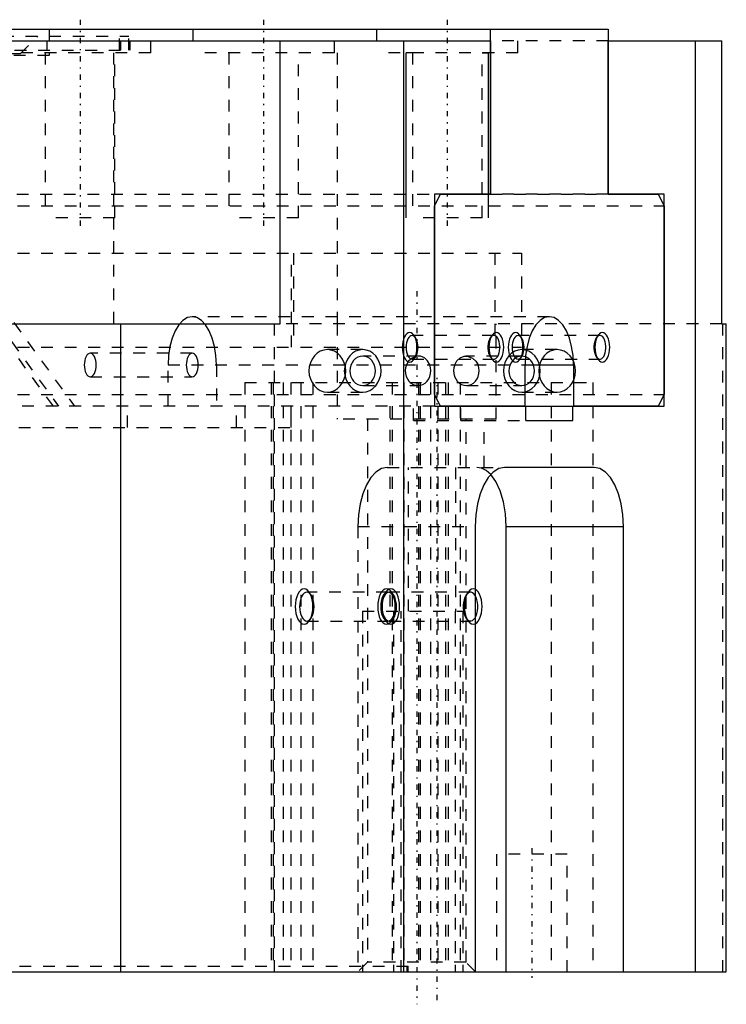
# Model space of a CAD drawing. Extents: x -90 to 90, y -3 to 81.
# Tile 2 of 2: x 30 to 90, y -3 to 81. Entities that reach past the tile are written whole.
import ezdxf

# ---------------------------------------------------------------- set-up
doc = ezdxf.new("R2010")
doc.units = 0
doc.linetypes.add('CENTER', pattern=[1.5, 0.45, -0.5, 0.05, -0.5])
doc.linetypes.add('DASHED', pattern=[2, 1, -1])
for name, color, linetype in [('AM_0', 7, 'CONTINUOUS'), ('AM_2', 5, 'CONTINUOUS'), ('AM_3', 6, 'DASHED'), ('AM_5', 3, 'CONTINUOUS'), ('AM_7', 4, 'CENTER')]:
    doc.layers.add(name, color=color, linetype=linetype)

msp = doc.modelspace()

# ---------------------------------------------------------------- linework, layer by layer
at = {"layer": 'AM_0'}
for p, q in [((22.02, 80), (79.478, 80)), ((69.478, 66), (69.478, 80)), ((79.478, 80), (79.478, 66)), ((-69.478, 79), (69.478, 79)), ((51.628, 55), (51.628, 79)), ((62.086, 79), (62.086, 0)), ((69.478, 79), (69.478, 66)), ((79.478, 79), (89.128, 79)), ((79.478, 66), (79.478, 79)), ((86.87, 79), (86.87, 0)), ((89.128, 55), (89.128, 79)), ((64.728, 65), (65.228, 66)), ((64.728, 66), (64.728, 48)), ((69.478, 66), (64.728, 66)), ((65.228, 66), (69.478, 66)), ((79.478, 66), (83.728, 66)), ((84.228, 66), (79.478, 66)), ((83.728, 66), (84.228, 65)), ((84.228, 48), (84.228, 66)), ((64.728, 49), (64.728, 65)), ((84.228, 65), (84.228, 49)), ((-51.628, 55), (51.628, 55)), ((38.069, 55), (38.069, 0)), ((89.128, 55), (89.5, 55)), ((89.5, 0), (89.5, 55)), ((72.428, 48), (72.428, 51.5)), ((76.528, 51.5), (76.528, 48)), ((65.228, 48), (64.728, 49)), ((84.228, 49), (83.728, 48)), ((64.728, 48), (84.228, 48)), ((72.428, 48), (65.228, 48)), ((72.478, 46.8), (72.478, 48)), ((76.478, 46.8), (76.478, 48)), ((83.728, 48), (76.528, 48)), ((72.478, 46.8), (76.478, 46.8)), ((78.278, 42.8), (70.678, 42.8)), ((68.178, 37.8), (68.178, 0)), ((70.819, 0), (70.819, 37.8)), ((80.778, 0), (80.778, 37.8)), ((-89.5, 0), (89.5, 0))]:
    msp.add_line(p, q, dxfattribs=at)
for points in [[(76.528, 51.5), (76.489, 52.3), (76.372, 53.069), (76.183, 53.778), (75.928, 54.399), (75.617, 54.909), (75.263, 55.288), (74.878, 55.521), (74.478, 55.6), (74.078, 55.521), (73.694, 55.288), (73.339, 54.909), (73.029, 54.399), (72.774, 53.778), (72.584, 53.069), (72.468, 52.3), (72.428, 51.5)], [(69.547, 52.095), (69.638, 52.027), (69.733, 51.996), (69.83, 52.001), (69.925, 52.044), (70.013, 52.122), (70.093, 52.232), (70.16, 52.371), (70.213, 52.534), (70.25, 52.713), (70.268, 52.903), (70.268, 53.097), (70.25, 53.287), (70.213, 53.466), (70.16, 53.629), (70.093, 53.768), (70.013, 53.878), (69.925, 53.956), (69.83, 53.999), (69.733, 54.004), (69.638, 53.973), (69.547, 53.905)], [(78.547, 52.095), (78.638, 52.027), (78.733, 51.996), (78.83, 52.001), (78.925, 52.044), (79.013, 52.122), (79.093, 52.232), (79.16, 52.371), (79.213, 52.534), (79.25, 52.713), (79.268, 52.903), (79.268, 53.097), (79.25, 53.287), (79.213, 53.466), (79.16, 53.629), (79.093, 53.768), (79.013, 53.878), (78.925, 53.956), (78.83, 53.999), (78.733, 54.004), (78.638, 53.973), (78.547, 53.905)], [(70.678, 42.8), (70.19, 42.704), (69.721, 42.419), (69.289, 41.957), (68.91, 41.336), (68.6, 40.578), (68.368, 39.713), (68.226, 38.775), (68.178, 37.8)], [(80.778, 37.8), (80.73, 38.775), (80.588, 39.713), (80.357, 40.578), (80.046, 41.336), (79.667, 41.957), (79.235, 42.419), (78.766, 42.704), (78.278, 42.8)], [(70.819, 37.8), (70.761, 38.871), (70.589, 39.892), (70.313, 40.817), (69.943, 41.601), (69.499, 42.208)], [(68.178, 29.534), (68.316, 29.623), (68.443, 29.763), (68.555, 29.95), (68.646, 30.176), (68.713, 30.433), (68.755, 30.711), (68.769, 31), (68.755, 31.289), (68.713, 31.567), (68.646, 31.824), (68.555, 32.05), (68.443, 32.237), (68.316, 32.377), (68.178, 32.466)], [(68.178, 30.055), (68.262, 30.226), (68.328, 30.425), (68.373, 30.646), (68.396, 30.881), (68.396, 31.119), (68.373, 31.354), (68.328, 31.575), (68.262, 31.774), (68.178, 31.945)]]:
    msp.add_lwpolyline(points, dxfattribs=at)
for points in [[(69.978, 54.25), (69.856, 54.226), (69.739, 54.155), (69.631, 54.039), (69.536, 53.884), (69.459, 53.694), (69.401, 53.478), (69.365, 53.244), (69.353, 53), (69.365, 52.756), (69.401, 52.522), (69.459, 52.306), (69.536, 52.116), (69.631, 51.961), (69.739, 51.845), (69.856, 51.774), (69.978, 51.75), (70.1, 51.774), (70.217, 51.845), (70.325, 51.961), (70.42, 52.116), (70.498, 52.306), (70.556, 52.522), (70.591, 52.756), (70.603, 53), (70.591, 53.244), (70.556, 53.478), (70.498, 53.694), (70.42, 53.884), (70.325, 54.039), (70.217, 54.155), (70.1, 54.226)], [(78.978, 54.25), (78.856, 54.226), (78.739, 54.155), (78.631, 54.039), (78.536, 53.884), (78.459, 53.694), (78.401, 53.478), (78.365, 53.244), (78.353, 53), (78.365, 52.756), (78.401, 52.522), (78.459, 52.306), (78.536, 52.116), (78.631, 51.961), (78.739, 51.845), (78.856, 51.774), (78.978, 51.75), (79.1, 51.774), (79.217, 51.845), (79.325, 51.961), (79.42, 52.116), (79.498, 52.306), (79.556, 52.522), (79.591, 52.756), (79.603, 53), (79.591, 53.244), (79.556, 53.478), (79.498, 53.694), (79.42, 53.884), (79.325, 54.039), (79.217, 54.155), (79.1, 54.226)]]:
    msp.add_lwpolyline(points, close=True, dxfattribs=at)
at = {"layer": 'AM_2'}
for p, q in [((72.428, 51.5), (76.528, 51.5)), ((70.819, 37.8), (80.778, 37.8))]:
    msp.add_line(p, q, dxfattribs=at)
at = {"layer": 'AM_3'}
for p, q in [((22.02, 79.4), (38.793, 79.4)), ((29.573, 77.9), (31.073, 79.4)), ((32.02, 80), (32.02, 77.75)), ((37.99, 78.2), (37.99, 79.4)), ((38.793, 78.2), (38.793, 79.4)), ((40.641, 78), (40.641, 80)), ((44.229, 80), (44.229, 78)), ((56.229, 78), (56.229, 80)), ((59.818, 80), (59.818, 78)), ((71.818, 78), (71.818, 80)), ((31.847, 78.2), (31.847, 79)), ((37.5, 55), (37.5, 79)), ((38.105, 78.2), (38.105, 79)), ((38.909, 78.2), (38.909, 79)), ((56.5, 55), (56.5, 79)), ((79.478, 79), (69.478, 79)), ((-38.909, 78.2), (38.909, 78.2)), ((32.02, 77.75), (1.495, 77.75)), ((32.378, 48), (10.759, 77.75)), ((11.192, 77.75), (32.811, 48)), ((12.559, 77.75), (34.178, 48)), ((29.573, 77.9), (25.853, 77.9)), ((40.641, 78), (28.641, 78)), ((31.683, 78), (31.683, 64)), ((37.6, 64), (37.6, 78)), ((56.229, 78), (44.229, 78)), ((47.271, 78), (47.271, 64)), ((53.188, 64), (53.188, 78)), ((71.818, 78), (59.818, 78)), ((62.859, 78), (62.859, 64)), ((68.776, 64), (68.776, 78)), ((-64.728, 66), (64.728, 66)), ((69.478, 66), (79.478, 66)), ((79.478, 66), (69.478, 66)), ((1.345, 65), (84.228, 65)), ((37.6, 64), (31.683, 64)), ((53.188, 64), (47.271, 64)), ((68.776, 64), (62.859, 64)), ((1.345, 61), (72.104, 61)), ((52.604, 53), (52.604, 61)), ((52.754, 61), (52.754, 53)), ((69.849, 61), (69.849, 53)), ((72.104, 61), (72.104, 53)), ((74.478, 55.6), (44.167, 55.6)), ((51.114, 55), (51.114, 0)), ((89.128, 55), (51.628, 55)), ((56.47, 55), (56.47, 46.9)), ((69.97, 46.9), (69.97, 55)), ((89.183, 55), (89.183, 0)), ((69.767, 54.007), (62.828, 54.007)), ((63.118, 53.822), (62.978, 54.021)), ((69.617, 54.021), (69.477, 53.822)), ((78.767, 54.007), (71.828, 54.007)), ((72.118, 53.822), (71.978, 54.021)), ((78.617, 54.021), (78.477, 53.822)), ((1.345, 53), (72.104, 53)), ((58.635, 52.8), (55.635, 52.8)), ((75.135, 52.8), (72.135, 52.8)), ((44.167, 52.507), (35.507, 52.507)), ((63.368, 52.25), (58.635, 52.25)), ((62.828, 51.993), (69.767, 51.993)), ((62.978, 51.979), (63.118, 52.178)), ((72.135, 52.25), (67.402, 52.25)), ((69.477, 52.178), (69.617, 51.979)), ((71.828, 51.993), (78.767, 51.993)), ((71.978, 51.979), (72.118, 52.178)), ((78.477, 52.178), (78.617, 51.979)), ((42.117, 48), (42.117, 51.5)), ((42.117, 51.5), (72.428, 51.5)), ((46.217, 51.5), (46.217, 48)), ((35.507, 50.493), (44.167, 50.493)), ((48.628, 50), (48.628, 0)), ((48.628, 50), (78.161, 50)), ((50.877, 50), (50.877, 0)), ((51.024, 50), (51.024, 0)), ((51.89, 50), (51.89, 0)), ((52.524, 50), (52.524, 0)), ((53.39, 50), (53.39, 0)), ((54.402, 50), (54.402, 0)), ((58.635, 49.75), (63.335, 49.75)), ((61.128, 50), (61.128, 0)), ((62.136, 50), (62.136, 0)), ((63.377, 50), (63.377, 0)), ((63.524, 50), (63.524, 0)), ((64.39, 50), (64.39, 0)), ((65.024, 50), (65.024, 0)), ((65.661, 50), (65.661, 0)), ((65.89, 50), (65.89, 0)), ((66.902, 50), (66.902, 0)), ((67.435, 49.75), (72.135, 49.75)), ((74.636, 50), (74.636, 0)), ((78.161, 50), (78.161, 0)), ((1.345, 49), (84.228, 49)), ((55.635, 49.2), (58.635, 49.2)), ((72.135, 49.2), (75.135, 49.2)), ((64.728, 48), (-64.728, 48)), ((38.676, 46.2), (38.676, 48)), ((47.926, 46.2), (47.926, 48)), ((52.551, 46.2), (52.551, 48)), ((60.952, 48), (60.952, 30.6)), ((62.952, 46.8), (62.952, 48)), ((66.952, 46.8), (66.952, 48)), ((69.97, 46.9), (56.47, 46.9)), ((59.032, 46.9), (59.032, 0.812)), ((62.952, 46.8), (72.478, 46.8)), ((67.408, 0.812), (67.408, 46.9)), ((68.952, 42.8), (68.952, 46.8)), ((-52.551, 46.2), (52.551, 46.2)), ((60.719, 42.8), (70.678, 42.8)), ((62.535, 30.6), (62.535, 42.8)), ((66.503, 42.8), (66.503, 30.6)), ((58.219, 37.8), (58.219, 0)), ((58.219, 37.8), (68.178, 37.8)), ((60.785, 32.229), (53.892, 32.229)), ((54.247, 32.004), (54.091, 32.225)), ((60.586, 32.225), (60.43, 32.004)), ((67.785, 32.229), (60.892, 32.229)), ((61.247, 32.004), (61.091, 32.225)), ((67.586, 32.225), (67.43, 32.004)), ((58.619, 30.6), (58.619, 0)), ((58.619, 30.6), (67.144, 30.6)), ((61.244, 30.6), (61.244, 0)), ((61.894, 0), (61.894, 30.6)), ((66.494, 30.6), (66.494, 0)), ((67.144, 30.6), (67.144, 0)), ((53.892, 29.77), (60.785, 29.77)), ((54.091, 29.775), (54.247, 29.996)), ((60.43, 29.996), (60.586, 29.775)), ((60.892, 29.77), (67.785, 29.77)), ((61.091, 29.775), (61.247, 29.996)), ((67.43, 29.996), (67.586, 29.775)), ((70, 10), (70, 0)), ((76, 10), (70, 10)), ((76, 0), (76, 10)), ((-62.5, 0.5), (62.5, 0.5)), ((59.032, 0.812), (58.22, 0)), ((67.408, 0.812), (59.032, 0.812)), ((62.4, 0), (62.4, 0.5)), ((62.5, 0), (62.5, 0.5)), ((68.22, 0), (67.408, 0.812))]:
    msp.add_line(p, q, dxfattribs=at)
for points in [[(46.217, 51.5), (46.178, 52.3), (46.061, 53.069), (45.872, 53.778), (45.617, 54.399), (45.306, 54.909), (44.952, 55.288), (44.567, 55.521), (44.167, 55.6), (43.767, 55.521), (43.383, 55.288), (43.028, 54.909), (42.718, 54.399), (42.463, 53.778), (42.273, 53.069), (42.157, 52.3), (42.117, 51.5)], [(69.547, 53.905), (69.46, 53.797), (69.386, 53.657), (69.328, 53.49), (69.287, 53.302), (69.267, 53.102), (69.267, 52.898), (69.287, 52.698), (69.328, 52.51), (69.386, 52.343), (69.46, 52.203), (69.547, 52.095)], [(78.547, 53.905), (78.46, 53.797), (78.386, 53.657), (78.328, 53.49), (78.287, 53.302), (78.267, 53.102), (78.267, 52.898), (78.287, 52.698), (78.328, 52.51), (78.386, 52.343), (78.46, 52.203), (78.547, 52.095)], [(62.343, 51.5), (62.277, 51.265), (62.253, 51.019), (62.27, 50.772), (62.33, 50.535), (62.429, 50.315), (62.564, 50.123), (62.728, 49.965), (62.917, 49.847), (63.122, 49.774), (63.335, 49.75), (63.548, 49.774), (63.753, 49.847), (63.941, 49.965), (64.106, 50.123), (64.241, 50.315), (64.34, 50.535), (64.399, 50.772), (64.417, 51.019), (64.393, 51.265), (64.327, 51.5)], [(66.443, 51.5), (66.377, 51.265), (66.353, 51.019), (66.37, 50.772), (66.43, 50.535), (66.529, 50.315), (66.664, 50.123), (66.828, 49.965), (67.017, 49.847), (67.222, 49.774), (67.435, 49.75), (67.648, 49.774), (67.853, 49.847), (68.041, 49.965), (68.206, 50.123), (68.341, 50.315), (68.44, 50.535), (68.499, 50.772), (68.517, 51.019), (68.493, 51.265), (68.427, 51.5)], [(60.719, 42.8), (60.231, 42.704), (59.762, 42.419), (59.33, 41.957), (58.951, 41.336), (58.64, 40.578), (58.409, 39.713), (58.267, 38.775), (58.219, 37.8)], [(69.499, 42.208), (69.123, 42.534), (68.727, 42.733), (68.319, 42.8)], [(68.178, 31.945), (68.078, 32.08), (67.967, 32.174), (67.848, 32.223), (67.727, 32.224), (67.609, 32.178), (67.497, 32.086), (67.396, 31.953), (67.31, 31.782), (67.243, 31.581), (67.197, 31.358), (67.173, 31.121), (67.173, 30.879), (67.197, 30.642), (67.243, 30.419), (67.31, 30.218), (67.396, 30.047), (67.497, 29.914), (67.609, 29.822), (67.727, 29.776), (67.848, 29.777), (67.967, 29.826), (68.078, 29.92), (68.178, 30.055)], [(68.178, 32.466), (68.031, 32.5), (67.883, 32.475), (67.74, 32.392), (67.608, 32.255), (67.493, 32.069), (67.398, 31.841), (67.327, 31.579), (67.284, 31.296), (67.269, 31), (67.284, 30.704), (67.327, 30.421), (67.398, 30.159), (67.493, 29.931), (67.608, 29.745), (67.74, 29.608), (67.883, 29.525), (68.031, 29.5), (68.178, 29.534)]]:
    msp.add_lwpolyline(points, dxfattribs=at)
for points in [[(62.617, 54.25), (62.495, 54.226), (62.378, 54.155), (62.27, 54.039), (62.175, 53.884), (62.097, 53.694), (62.04, 53.478), (62.004, 53.244), (61.992, 53), (62.004, 52.756), (62.04, 52.522), (62.097, 52.306), (62.175, 52.116), (62.27, 51.961), (62.378, 51.845), (62.495, 51.774), (62.617, 51.75), (62.739, 51.774), (62.856, 51.845), (62.964, 51.961), (63.059, 52.116), (63.137, 52.306), (63.194, 52.522), (63.23, 52.756), (63.242, 53), (63.23, 53.244), (63.194, 53.478), (63.137, 53.694), (63.059, 53.884), (62.964, 54.039), (62.856, 54.155), (62.739, 54.226)], [(62.828, 54.007), (62.73, 53.987), (62.635, 53.93), (62.548, 53.837), (62.472, 53.712), (62.409, 53.559), (62.363, 53.385), (62.334, 53.196), (62.325, 53), (62.334, 52.804), (62.363, 52.615), (62.409, 52.441), (62.472, 52.288), (62.548, 52.163), (62.635, 52.07), (62.73, 52.013), (62.828, 51.993), (62.926, 52.013), (63.02, 52.07), (63.107, 52.163), (63.184, 52.288), (63.246, 52.441), (63.293, 52.615), (63.321, 52.804), (63.331, 53), (63.321, 53.196), (63.293, 53.385), (63.246, 53.559), (63.184, 53.712), (63.107, 53.837), (63.02, 53.93), (62.926, 53.987)], [(71.617, 54.25), (71.495, 54.226), (71.378, 54.155), (71.27, 54.039), (71.175, 53.884), (71.097, 53.694), (71.04, 53.478), (71.004, 53.244), (70.992, 53), (71.004, 52.756), (71.04, 52.522), (71.097, 52.306), (71.175, 52.116), (71.27, 51.961), (71.378, 51.845), (71.495, 51.774), (71.617, 51.75), (71.739, 51.774), (71.856, 51.845), (71.964, 51.961), (72.059, 52.116), (72.137, 52.306), (72.194, 52.522), (72.23, 52.756), (72.242, 53), (72.23, 53.244), (72.194, 53.478), (72.137, 53.694), (72.059, 53.884), (71.964, 54.039), (71.856, 54.155), (71.739, 54.226)], [(71.828, 54.007), (71.73, 53.987), (71.635, 53.93), (71.548, 53.837), (71.472, 53.712), (71.409, 53.559), (71.363, 53.385), (71.334, 53.196), (71.325, 53), (71.334, 52.804), (71.363, 52.615), (71.409, 52.441), (71.472, 52.288), (71.548, 52.163), (71.635, 52.07), (71.73, 52.013), (71.828, 51.993), (71.926, 52.013), (72.02, 52.07), (72.107, 52.163), (72.184, 52.288), (72.246, 52.441), (72.293, 52.615), (72.321, 52.804), (72.331, 53), (72.321, 53.196), (72.293, 53.385), (72.246, 53.559), (72.184, 53.712), (72.107, 53.837), (72.02, 53.93), (71.926, 53.987)], [(55.635, 52.8), (55.331, 52.765), (55.038, 52.663), (54.769, 52.497), (54.533, 52.273), (54.339, 52), (54.195, 51.689), (54.106, 51.351), (54.076, 51), (54.106, 50.649), (54.195, 50.311), (54.339, 50), (54.533, 49.727), (54.769, 49.503), (55.038, 49.337), (55.331, 49.235), (55.635, 49.2), (55.939, 49.235), (56.231, 49.337), (56.501, 49.503), (56.737, 49.727), (56.931, 50), (57.075, 50.311), (57.164, 50.649), (57.194, 51), (57.164, 51.351), (57.075, 51.689), (56.931, 52), (56.737, 52.273), (56.501, 52.497), (56.231, 52.663), (55.939, 52.765)], [(58.635, 52.8), (58.331, 52.765), (58.038, 52.663), (57.769, 52.497), (57.533, 52.273), (57.339, 52), (57.195, 51.689), (57.106, 51.351), (57.076, 51), (57.106, 50.649), (57.195, 50.311), (57.339, 50), (57.533, 49.727), (57.769, 49.503), (58.038, 49.337), (58.331, 49.235), (58.635, 49.2), (58.939, 49.235), (59.231, 49.337), (59.501, 49.503), (59.737, 49.727), (59.931, 50), (60.075, 50.311), (60.164, 50.649), (60.194, 51), (60.164, 51.351), (60.075, 51.689), (59.931, 52), (59.737, 52.273), (59.501, 52.497), (59.231, 52.663), (58.939, 52.765)], [(72.135, 52.8), (71.831, 52.765), (71.538, 52.663), (71.269, 52.497), (71.033, 52.273), (70.839, 52), (70.695, 51.689), (70.606, 51.351), (70.576, 51), (70.606, 50.649), (70.695, 50.311), (70.839, 50), (71.033, 49.727), (71.269, 49.503), (71.538, 49.337), (71.831, 49.235), (72.135, 49.2), (72.439, 49.235), (72.731, 49.337), (73.001, 49.503), (73.237, 49.727), (73.431, 50), (73.575, 50.311), (73.664, 50.649), (73.694, 51), (73.664, 51.351), (73.575, 51.689), (73.431, 52), (73.237, 52.273), (73.001, 52.497), (72.731, 52.663), (72.439, 52.765)], [(75.135, 52.8), (74.831, 52.765), (74.538, 52.663), (74.269, 52.497), (74.033, 52.273), (73.839, 52), (73.695, 51.689), (73.606, 51.351), (73.576, 51), (73.606, 50.649), (73.695, 50.311), (73.839, 50), (74.033, 49.727), (74.269, 49.503), (74.538, 49.337), (74.831, 49.235), (75.135, 49.2), (75.439, 49.235), (75.731, 49.337), (76.001, 49.503), (76.237, 49.727), (76.431, 50), (76.575, 50.311), (76.664, 50.649), (76.694, 51), (76.664, 51.351), (76.575, 51.689), (76.431, 52), (76.237, 52.273), (76.001, 52.497), (75.731, 52.663), (75.439, 52.765)], [(35.507, 52.507), (35.409, 52.487), (35.314, 52.43), (35.227, 52.337), (35.151, 52.212), (35.089, 52.059), (35.042, 51.885), (35.013, 51.696), (35.004, 51.5), (35.013, 51.304), (35.042, 51.115), (35.089, 50.941), (35.151, 50.788), (35.227, 50.663), (35.314, 50.57), (35.409, 50.513), (35.507, 50.493), (35.605, 50.513), (35.7, 50.57), (35.787, 50.663), (35.863, 50.788), (35.925, 50.941), (35.972, 51.115), (36.001, 51.304), (36.01, 51.5), (36.001, 51.696), (35.972, 51.885), (35.925, 52.059), (35.863, 52.212), (35.787, 52.337), (35.7, 52.43), (35.605, 52.487)], [(44.167, 50.493), (44.265, 50.513), (44.36, 50.57), (44.447, 50.663), (44.523, 50.788), (44.586, 50.941), (44.632, 51.115), (44.661, 51.304), (44.671, 51.5), (44.661, 51.696), (44.632, 51.885), (44.586, 52.059), (44.523, 52.212), (44.447, 52.337), (44.36, 52.43), (44.265, 52.487), (44.167, 52.507), (44.069, 52.487), (43.975, 52.43), (43.888, 52.337), (43.811, 52.212), (43.749, 52.059), (43.702, 51.885), (43.674, 51.696), (43.664, 51.5), (43.674, 51.304), (43.702, 51.115), (43.749, 50.941), (43.811, 50.788), (43.888, 50.663), (43.975, 50.57), (44.069, 50.513)], [(58.635, 52.25), (58.424, 52.226), (58.221, 52.155), (58.033, 52.039), (57.869, 51.884), (57.735, 51.694), (57.635, 51.478), (57.573, 51.244), (57.552, 51), (57.573, 50.756), (57.635, 50.522), (57.735, 50.306), (57.869, 50.116), (58.033, 49.961), (58.221, 49.845), (58.424, 49.774), (58.635, 49.75), (58.846, 49.774), (59.049, 49.845), (59.236, 49.961), (59.4, 50.116), (59.535, 50.306), (59.635, 50.522), (59.697, 50.756), (59.717, 51), (59.697, 51.244), (59.635, 51.478), (59.535, 51.694), (59.4, 51.884), (59.236, 52.039), (59.049, 52.155), (58.846, 52.226)], [(72.135, 52.25), (71.924, 52.226), (71.721, 52.155), (71.533, 52.039), (71.369, 51.884), (71.235, 51.694), (71.135, 51.478), (71.073, 51.244), (71.052, 51), (71.073, 50.756), (71.135, 50.522), (71.235, 50.306), (71.369, 50.116), (71.533, 49.961), (71.721, 49.845), (71.924, 49.774), (72.135, 49.75), (72.346, 49.774), (72.549, 49.845), (72.736, 49.961), (72.9, 50.116), (73.035, 50.306), (73.135, 50.522), (73.197, 50.756), (73.217, 51), (73.197, 51.244), (73.135, 51.478), (73.035, 51.694), (72.9, 51.884), (72.736, 52.039), (72.549, 52.155), (72.346, 52.226)], [(53.658, 32.5), (53.511, 32.471), (53.371, 32.386), (53.241, 32.247), (53.127, 32.061), (53.034, 31.833), (52.965, 31.574), (52.922, 31.293), (52.908, 31), (52.922, 30.707), (52.965, 30.426), (53.034, 30.167), (53.127, 29.939), (53.241, 29.753), (53.371, 29.614), (53.511, 29.529), (53.658, 29.5), (53.804, 29.529), (53.945, 29.614), (54.074, 29.753), (54.188, 29.939), (54.281, 30.167), (54.351, 30.426), (54.393, 30.707), (54.408, 31), (54.393, 31.293), (54.351, 31.574), (54.281, 31.833), (54.188, 32.061), (54.074, 32.247), (53.945, 32.386), (53.804, 32.471)], [(53.892, 32.229), (53.772, 32.206), (53.657, 32.136), (53.55, 32.022), (53.457, 31.869), (53.381, 31.683), (53.324, 31.471), (53.289, 31.24), (53.277, 31), (53.289, 30.76), (53.324, 30.529), (53.381, 30.317), (53.457, 30.131), (53.55, 29.978), (53.657, 29.864), (53.772, 29.794), (53.892, 29.77), (54.012, 29.794), (54.127, 29.864), (54.233, 29.978), (54.327, 30.131), (54.403, 30.317), (54.46, 30.529), (54.495, 30.76), (54.507, 31), (54.495, 31.24), (54.46, 31.471), (54.403, 31.683), (54.327, 31.869), (54.233, 32.022), (54.127, 32.136), (54.012, 32.206)], [(60.658, 32.5), (60.511, 32.471), (60.371, 32.386), (60.241, 32.247), (60.127, 32.061), (60.034, 31.833), (59.965, 31.574), (59.922, 31.293), (59.908, 31), (59.922, 30.707), (59.965, 30.426), (60.034, 30.167), (60.127, 29.939), (60.241, 29.753), (60.371, 29.614), (60.511, 29.529), (60.658, 29.5), (60.804, 29.529), (60.945, 29.614), (61.074, 29.753), (61.188, 29.939), (61.281, 30.167), (61.351, 30.426), (61.393, 30.707), (61.408, 31), (61.393, 31.293), (61.351, 31.574), (61.281, 31.833), (61.188, 32.061), (61.074, 32.247), (60.945, 32.386), (60.804, 32.471)], [(60.785, 32.229), (60.665, 32.206), (60.549, 32.136), (60.443, 32.022), (60.35, 31.869), (60.273, 31.683), (60.217, 31.471), (60.182, 31.24), (60.17, 31), (60.182, 30.76), (60.217, 30.529), (60.273, 30.317), (60.35, 30.131), (60.443, 29.978), (60.549, 29.864), (60.665, 29.794), (60.785, 29.77), (60.905, 29.794), (61.02, 29.864), (61.126, 29.978), (61.219, 30.131), (61.296, 30.317), (61.353, 30.529), (61.388, 30.76), (61.399, 31), (61.388, 31.24), (61.353, 31.471), (61.296, 31.683), (61.219, 31.869), (61.126, 32.022), (61.02, 32.136), (60.905, 32.206)], [(61.019, 32.5), (60.873, 32.471), (60.732, 32.386), (60.602, 32.247), (60.489, 32.061), (60.395, 31.833), (60.326, 31.574), (60.283, 31.293), (60.269, 31), (60.283, 30.707), (60.326, 30.426), (60.395, 30.167), (60.489, 29.939), (60.602, 29.753), (60.732, 29.614), (60.873, 29.529), (61.019, 29.5), (61.165, 29.529), (61.306, 29.614), (61.436, 29.753), (61.549, 29.939), (61.642, 30.167), (61.712, 30.426), (61.754, 30.707), (61.769, 31), (61.754, 31.293), (61.712, 31.574), (61.642, 31.833), (61.549, 32.061), (61.436, 32.247), (61.306, 32.386), (61.165, 32.471)], [(60.892, 32.229), (60.772, 32.206), (60.657, 32.136), (60.55, 32.022), (60.457, 31.869), (60.381, 31.683), (60.324, 31.471), (60.289, 31.24), (60.277, 31), (60.289, 30.76), (60.324, 30.529), (60.381, 30.317), (60.457, 30.131), (60.55, 29.978), (60.657, 29.864), (60.772, 29.794), (60.892, 29.77), (61.012, 29.794), (61.127, 29.864), (61.233, 29.978), (61.327, 30.131), (61.403, 30.317), (61.46, 30.529), (61.495, 30.76), (61.507, 31), (61.495, 31.24), (61.46, 31.471), (61.403, 31.683), (61.327, 31.869), (61.233, 32.022), (61.127, 32.136), (61.012, 32.206)]]:
    msp.add_lwpolyline(points, close=True, dxfattribs=at)
for points in [[(63.37, 52.25, 0), (63.171, 52.229, 0), (62.824, 52.088, 0), (62.529, 51.826, 0), (62.343, 51.5, 0)], [(64.327, 51.5, 0), (64.137, 51.848, 0), (63.868, 52.102, 0), (63.533, 52.235, 0), (63.37, 52.25, 0)], [(66.443, 51.5, 0), (66.632, 51.848, 0), (66.902, 52.102, 0), (67.237, 52.235, 0), (67.4, 52.25, 0)], [(67.4, 52.25, 0), (67.599, 52.229, 0), (67.946, 52.088, 0), (68.241, 51.826, 0), (68.427, 51.5, 0)]]:
    msp.add_polyline3d(points, dxfattribs=at)
at = {"layer": 'AM_5'}
for p, q in [((62.318, 64), (62.318, 78)), ((62.859, 78), (62.318, 78)), ((68.776, 78), (69.318, 78)), ((69.318, 64), (69.318, 78))]:
    msp.add_line(p, q, dxfattribs=at)
at = {"layer": 'AM_7'}
for p, q in [((34.641, 80.8), (34.641, 63.2)), ((50.229, 80.8), (50.229, 63.2)), ((65.818, 80.8), (65.818, 63.2)), ((63.22, 57.75), (63.22, -2.75)), ((64.952, -2.4), (64.952, 50.4)), ((73, 10.5), (73, -0.5))]:
    msp.add_line(p, q, dxfattribs=at)

doc.saveas('drawing.dxf')
